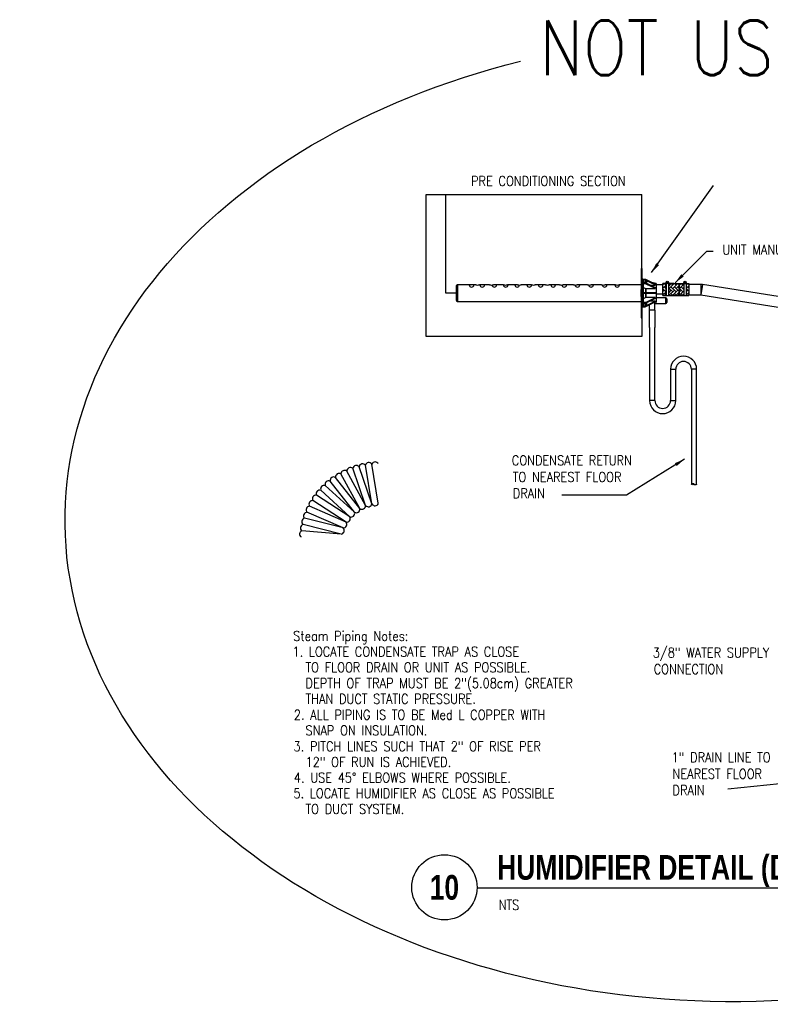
# Model space of a CAD drawing. Header units: inches. Extents: x -3.9 to 9.8, y 0.9 to 20.9.
# Tile 2 of 3: x -3.9 to 3.3, y 11.5 to 20.9. Entities that reach past the tile are written whole.
import ezdxf
from ezdxf.enums import TextEntityAlignment as Align

# ---------------------------------------------------------------- set-up
doc = ezdxf.new("R2010")
doc.units = ezdxf.units.IN
doc.header["$MEASUREMENT"] = 0
for name, color, linetype in [('DEFAULT', 7, 'Continuous'), ('M-DETL-HEVY', 5, 'Continuous'), ('M-DETL-M', 1, 'Continuous'), ('M-DETL-MEDM', 4, 'Continuous'), ('M-DETL-TEXT', 2, 'Continuous')]:
    doc.layers.add(name, color=color, linetype=linetype)
doc.styles.add('BOLD', font='bold.shx', dxfattribs={"width": 0.9})
doc.styles.add('Romans', font='romans.shx')
doc.dimstyles.get("Standard").update_dxf_attribs({"dimtxt": 0.18, "dimasz": 0.18, "dimexe": 0.18, "dimexo": 0.0625, "dimgap": 0.09, "dimtad": 0, "dimtih": 1, "dimtoh": 1, "dimdec": 5, "dimzin": 0, "dimdsep": 46, "dimlunit": 4, "dimtxsty": 'Romans', "dimcen": 0.09, "dimadec": 0, "dimazin": 0, "dimtfac": 1, "dimtdec": 5, "dimtofl": 0, "dimtmove": 2, "dimatfit": 3, "dimfxl": 1, "dimtolj": 1, "dimtzin": 3, "dimarcsym": 0})
pattern_1 = [(225, (8.336905, 24.071455), (-0.032266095, -8e-18), [0.06844672, -0.02281557]), (135, (8.320772, 24.055322), (-0.032266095, -8e-18), [0.06844672, -0.02281557])]

msp = doc.modelspace()

# ---------------------------------------------------------------- hatches: boundary and pattern name
at = {"layer": 'M-DETL-M', "linetype": 'Continuous'}
h = msp.add_hatch(dxfattribs=at)
h.set_pattern_fill('AR-HBONE', color=256, scale=0.005704, angle=270, style=0)
h.set_pattern_definition(pattern_1)
h.paths.add_polyline_path([(2.2886, 18.3923), (2.258, 18.3923), (2.258, 18.2782), (2.2886, 18.2782)])
h = msp.add_hatch(dxfattribs=at)
h.set_pattern_fill('AR-HBONE', color=256, scale=0.005704, angle=270, style=0)
h.set_pattern_definition(pattern_1)
h.paths.add_polyline_path([(2.3641, 18.3923), (2.311, 18.3923), (2.311, 18.2782), (2.4586, 18.2782), (2.4586, 18.3923)])
h = msp.add_hatch(dxfattribs=at)
h.set_pattern_fill('AR-HBONE', color=256, scale=0.005704, angle=270, style=0)
h.set_pattern_definition(pattern_1)
h.paths.add_polyline_path([(2.481, 18.2782), (2.481, 18.3923), (2.5066, 18.3923), (2.5066, 18.2782)])

# ---------------------------------------------------------------- linework, layer by layer
at = {"layer": 'DEFAULT', "color": 7, "linetype": 'Continuous'}
msp.add_line((2.0562, 18.5375), (2.0487, 18.5375), dxfattribs=at)
at = {"layer": 'M-DETL-HEVY', "linetype": 'Continuous'}
for p, q in [((-0.0106, 17.8844), (-0.0106, 19.2442)), ((-0.0106, 19.2442), (2.0562, 19.2442)), ((2.0562, 18.5375), (2.0562, 19.2442)), ((2.0562, 18.0642), (2.0562, 17.8844)), ((2.0562, 17.8844), (-0.0106, 17.8844))]:
    msp.add_line(p, q, dxfattribs=at)
at = {"layer": 'M-DETL-M', "linetype": 'Continuous'}
for p, q in [((0.1785, 18.3008), (0.1785, 19.2442)), ((2.0487, 18.5375), (2.0487, 18.3347)), ((2.0562, 18.5375), (2.0562, 18.3347)), ((2.0656, 18.4328), (2.0562, 18.4328)), ((2.0656, 18.427), (2.0562, 18.427)), ((2.0562, 18.4023), (2.0656, 18.4023)), ((2.0656, 18.427), (2.0656, 18.4328)), ((2.0656, 18.4023), (2.0656, 18.427)), ((2.0656, 18.3746), (2.0656, 18.4023)), ((2.0883, 18.4311), (2.0675, 18.4311)), ((2.0675, 18.4311), (2.0675, 18.4307)), ((2.0675, 18.4307), (2.0675, 18.3975)), ((2.0863, 18.4307), (2.0675, 18.4307)), ((2.0863, 18.3975), (2.0675, 18.3975)), ((2.0675, 18.3975), (2.0675, 18.397)), ((2.0675, 18.397), (2.0675, 18.3915)), ((2.0863, 18.397), (2.0675, 18.397)), ((2.0675, 18.3915), (2.0675, 18.3754)), ((2.0933, 18.3908), (2.0675, 18.3908)), ((2.0863, 18.4307), (2.0863, 18.3975)), ((2.0933, 18.423), (2.0863, 18.423)), ((2.0863, 18.4124), (2.0878, 18.414)), ((2.0863, 18.3975), (2.0863, 18.397)), ((2.0878, 18.414), (2.0996, 18.414)), ((2.1841, 18.3856), (2.0933, 18.4297)), ((2.1841, 18.3788), (2.0933, 18.423)), ((2.0933, 18.3975), (2.1841, 18.3534)), ((2.0933, 18.3908), (2.1841, 18.3466)), ((2.1011, 18.4124), (2.0996, 18.414)), ((2.1011, 18.4124), (2.1011, 18.4074)), ((2.1011, 18.4074), (2.1011, 18.3938)), ((2.1051, 18.399), (2.1011, 18.399)), ((2.1051, 18.3918), (2.1051, 18.399)), ((2.1902, 18.393), (2.1519, 18.4013)), ((2.1684, 18.3932), (2.1902, 18.393)), ((2.1936, 18.3931), (2.1898, 18.3931)), ((2.1936, 18.3931), (2.1936, 18.211)), ((2.3641, 18.3923), (2.258, 18.3923)), ((2.258, 18.2782), (2.258, 18.3923)), ((2.2886, 18.3923), (2.2886, 18.2782)), ((2.3078, 18.4118), (2.2916, 18.3956)), ((2.311, 18.3923), (2.311, 18.2782)), ((2.3641, 18.3923), (2.5066, 18.3923)), ((2.413, 18.3923), (2.413, 18.2782)), ((2.4586, 18.3923), (2.4586, 18.2782)), ((2.4778, 18.4118), (2.4616, 18.3956)), ((2.481, 18.3923), (2.481, 18.2782)), ((2.5066, 18.3923), (2.5066, 18.2782)), ((0.2787, 18.3008), (0.1785, 18.3008)), ((0.2787, 18.229), (0.2787, 18.3727)), ((0.29, 18.3803), (0.2861, 18.3802)), ((0.2861, 18.3802), (0.2861, 18.2215)), ((0.29, 18.3803), (0.29, 18.2214)), ((0.4636, 18.3802), (0.29, 18.3802)), ((0.5975, 18.3802), (0.4992, 18.3802)), ((0.7313, 18.3802), (0.6331, 18.3802)), ((0.8652, 18.3802), (0.767, 18.3802)), ((0.9991, 18.3802), (0.9008, 18.3802)), ((1.133, 18.3802), (1.0347, 18.3802)), ((1.2668, 18.3802), (1.1686, 18.3802)), ((1.4007, 18.3802), (1.3025, 18.3802)), ((1.5346, 18.3802), (1.4363, 18.3802)), ((1.6685, 18.3802), (1.5702, 18.3802)), ((1.8023, 18.3802), (1.7041, 18.3802)), ((2.0487, 18.3802), (1.838, 18.3802)), ((2.0487, 18.3347), (2.0562, 18.3347)), ((2.0487, 18.267), (2.0487, 18.3347)), ((2.0656, 18.3746), (2.0562, 18.3746)), ((2.0562, 18.345), (2.0656, 18.345)), ((2.0656, 18.3364), (2.0562, 18.3364)), ((2.0562, 18.3347), (2.0562, 18.267)), ((2.0656, 18.345), (2.0656, 18.3746)), ((2.0656, 18.3364), (2.0656, 18.345)), ((2.0656, 18.2675), (2.0656, 18.3364)), ((2.0675, 18.3754), (2.0675, 18.3458)), ((2.0675, 18.3458), (2.0675, 18.3358)), ((2.0675, 18.3358), (2.0675, 18.3047)), ((2.1902, 18.3047), (2.0675, 18.3047)), ((2.1902, 18.297), (2.0675, 18.297)), ((2.0675, 18.297), (2.0675, 18.2681)), ((2.0684, 18.3549), (2.0684, 18.3047)), ((2.0684, 18.3549), (2.0929, 18.3444)), ((2.0684, 18.297), (2.0684, 18.2468)), ((2.0929, 18.3047), (2.0929, 18.3444)), ((2.0929, 18.2573), (2.0929, 18.297)), ((2.0938, 18.3443), (2.0938, 18.3047)), ((2.0938, 18.3443), (2.1841, 18.3437)), ((2.0938, 18.297), (2.0938, 18.2574)), ((2.1337, 18.3779), (2.1841, 18.3776)), ((2.1841, 18.3788), (2.1841, 18.3856)), ((2.1841, 18.3788), (2.1841, 18.3776)), ((2.1841, 18.3534), (2.1841, 18.3466)), ((2.1841, 18.3466), (2.1841, 18.3437)), ((2.258, 18.3784), (2.1936, 18.379)), ((2.2886, 18.2888), (2.2886, 18.3844)), ((2.6213, 18.3844), (2.5066, 18.3844)), ((2.6213, 18.3844), (2.6213, 18.2844)), ((2.6369, 18.3832), (2.6213, 18.2844)), ((4.5736, 18.0765), (2.6369, 18.3832)), ((0.2861, 18.2215), (0.29, 18.2214)), ((0.29, 18.2215), (2.0487, 18.2215)), ((2.0562, 18.267), (2.0487, 18.267)), ((2.0487, 18.267), (2.0487, 18.0642)), ((2.0562, 18.2675), (2.0656, 18.2675)), ((2.0562, 18.267), (2.0562, 18.0642)), ((2.0656, 18.2544), (2.0562, 18.2544)), ((2.0562, 18.2271), (2.0656, 18.2271)), ((2.0656, 18.2544), (2.0656, 18.2675)), ((2.0656, 18.2271), (2.0656, 18.2544)), ((2.0656, 18.1994), (2.0656, 18.2271)), ((2.0675, 18.2681), (2.0675, 18.2536)), ((2.0675, 18.2536), (2.0675, 18.2263)), ((2.0675, 18.2263), (2.0675, 18.2102)), ((2.0933, 18.2109), (2.0675, 18.2109)), ((2.0675, 18.2102), (2.0675, 18.2047)), ((2.0675, 18.2047), (2.0863, 18.2047)), ((2.0675, 18.2047), (2.0675, 18.2042)), ((2.0675, 18.2042), (2.0675, 18.171)), ((2.0863, 18.2042), (2.0675, 18.2042)), ((2.0929, 18.2573), (2.0684, 18.2468)), ((2.0863, 18.2047), (2.0863, 18.2042)), ((2.0863, 18.2042), (2.0863, 18.171)), ((2.0863, 18.2027), (2.0883, 18.2027)), ((2.0878, 18.2027), (2.0878, 18.193)), ((2.1841, 18.255), (2.0933, 18.2109)), ((2.1841, 18.2483), (2.0933, 18.2041)), ((2.0933, 18.1787), (2.1841, 18.2229)), ((2.0933, 18.172), (2.1841, 18.2161)), ((2.1841, 18.258), (2.0938, 18.2574)), ((2.0996, 18.193), (2.0996, 18.2072)), ((2.1011, 18.2079), (2.1011, 18.1943)), ((2.1051, 18.2027), (2.1011, 18.2027)), ((2.1051, 18.2027), (2.1051, 18.2099)), ((2.1841, 18.2241), (2.1337, 18.2238)), ((2.1806, 18.2086), (2.1846, 18.2086)), ((2.1806, 18.2066), (2.1806, 18.2086)), ((2.1846, 18.2075), (2.1806, 18.2066)), ((2.181, 18.1367), (2.181, 18.2067)), ((2.1841, 18.258), (2.1841, 18.255)), ((2.1841, 18.2483), (2.1841, 18.255)), ((2.1841, 18.2241), (2.1841, 18.2229)), ((2.1841, 18.2229), (2.1841, 18.2161)), ((2.1846, 18.2109), (2.1846, 18.2012)), ((2.1936, 18.2943), (2.258, 18.2948)), ((2.2856, 18.255), (2.1936, 18.255)), ((2.258, 18.2782), (2.5066, 18.2782)), ((2.2856, 18.2012), (2.2856, 18.255)), ((2.2951, 18.2454), (2.2951, 18.2107)), ((2.5066, 18.2844), (2.6213, 18.2844)), ((2.6213, 18.2844), (4.5579, 17.9777)), ((2.0656, 18.1994), (2.0562, 18.1994)), ((2.0562, 18.1747), (2.0656, 18.1747)), ((2.0562, 18.1689), (2.0656, 18.1689)), ((2.0656, 18.1747), (2.0656, 18.1994)), ((2.0656, 18.1689), (2.0656, 18.1747)), ((2.0675, 18.171), (2.0675, 18.1706)), ((2.0863, 18.171), (2.0675, 18.171)), ((2.0675, 18.1706), (2.0883, 18.1706)), ((2.0878, 18.193), (2.0863, 18.1943)), ((2.0878, 18.1877), (2.0863, 18.1893)), ((2.0933, 18.1787), (2.0863, 18.1787)), ((2.0878, 18.193), (2.0878, 18.1877)), ((2.0878, 18.193), (2.0996, 18.193)), ((2.0878, 18.1877), (2.0996, 18.1877)), ((2.1011, 18.1943), (2.0996, 18.193)), ((2.0996, 18.1877), (2.0996, 18.193)), ((2.0996, 18.1877), (2.1011, 18.1893)), ((2.1011, 18.1943), (2.1011, 18.1893)), ((2.131, 17.9711), (2.131, 18.1903)), ((2.1422, 18.1367), (2.131, 18.1367)), ((2.181, 18.1367), (2.1422, 18.1367)), ((2.181, 18.1367), (2.181, 17.9711)), ((2.1846, 18.2012), (2.2856, 18.2012)), ((2.0487, 18.0642), (2.0562, 18.0642)), ((2.131, 17.9711), (2.131, 17.2711)), ((2.181, 17.2711), (2.181, 17.9711)), ((2.331, 17.5711), (2.331, 17.2711)), ((2.331, 17.5711), (2.381, 17.5711)), ((2.381, 17.2711), (2.381, 17.5711)), ((2.531, 17.5711), (2.531, 16.4711)), ((2.581, 17.5711), (2.531, 17.5711)), ((2.581, 16.4711), (2.581, 17.5711)), ((2.181, 17.2711), (2.131, 17.2711)), ((2.331, 17.2711), (2.381, 17.2711))]:
    msp.add_line(p, q, dxfattribs=at)
at = {"layer": 'M-DETL-M', "linetype": 'Continuous', "extrusion": (0, 1, 0)}
msp.add_line((2.413, 18.3352), (2.413, 18.3851), dxfattribs=at)
at = {"layer": 'M-DETL-M', "linetype": 'Continuous'}
for centre in [(2.2997, 18.4037), (2.4697, 18.4037)]:
    msp.add_circle(centre, 0.0114, dxfattribs=at)
for centre, radius, start, end in [((2.0656, 18.431), 0.00188, 0, 90), ((0.2863, 18.3727), 0.00753, 91, 180), ((0.4239, 18.3802), 0.0222, 180, 0), ((0.4813, 18.4576), 0.0794, 256.9555, 283.0445), ((0.5261, 18.3802), 0.0222, 180, 0), ((0.6152, 18.4576), 0.0794, 256.9555, 283.0445), ((0.6424, 18.3802), 0.0222, 180, 0), ((0.7517, 18.3802), 0.0222, 180, 0), ((0.749, 18.4576), 0.0794, 256.9555, 283.0445), ((0.8609, 18.3802), 0.0222, 180, 0), ((0.8829, 18.4576), 0.0794, 256.9555, 283.0445), ((0.9772, 18.3802), 0.0222, 180, 0), ((1.0168, 18.4576), 0.0794, 256.9555, 283.0445), ((1.0865, 18.3802), 0.0222, 180, 0), ((1.1507, 18.4576), 0.0794, 256.9555, 283.0445), ((1.2063, 18.3802), 0.0222, 180, 0), ((1.2845, 18.4576), 0.0794, 256.9555, 283.0445), ((1.3121, 18.3802), 0.0222, 180, 0), ((1.4184, 18.4576), 0.0794, 256.9555, 283.0445), ((1.4389, 18.3802), 0.0222, 180, 0), ((1.5523, 18.4576), 0.0794, 256.9555, 283.0445), ((1.5693, 18.3802), 0.0222, 180, 0), ((1.6862, 18.4576), 0.0794, 256.9555, 283.0445), ((1.6997, 18.3802), 0.0222, 180, 0), ((1.8196, 18.3802), 0.0222, 180, 0), ((1.82, 18.4576), 0.0794, 256.9555, 283.0445), ((-5.1191, 18.3008), 7.1865, 359.9695, 0.0305), ((2.0939, 18.3467), 0.00241, 247.28434, 269.89914), ((2.6213, 18.2844), 0.1, 81, 90), ((0.2863, 18.229), 0.00753, 180, 269), ((2.0939, 18.255), 0.00241, 90.09932, 112.7172), ((2.1624, 18.1178), 0.0926, 78.67412, 84.34251), ((2.2856, 18.2454), 0.00956, 0, 90), ((2.2856, 18.2107), 0.00956, 270, 0), ((2.0656, 18.1707), 0.00188, 270, 0), ((2.456, 17.5711), 0.125, 0, 180), ((2.456, 17.5711), 0.075, 90, 180), ((2.456, 17.5711), 0.075, 0, 90), ((2.256, 17.2711), 0.125, 180, 270), ((2.256, 17.2711), 0.075, 180, 0), ((2.256, 17.2711), 0.125, 270, 0)]:
    msp.add_arc(centre, radius, start, end, dxfattribs=at)
for centre, major_axis, ratio, start_param, end_param in [((2.0656, 18.4256), (-0.00188, 0), 0.779466, 3.141593, 4.712389), ((2.0656, 18.4011), (-0.00188, 0), 0.626444, 3.141593, 4.712389), ((2.0933, 18.4264), (0.00679, -0.00404), 0.376871, 1.791212, 3.362008), ((2.0933, 18.4264), (0.00679, -0.00404), 0.376871, 3.362008, 4.932804), ((2.0933, 18.3942), (0.00679, -0.00404), 0.376871, 1.791212, 3.362008), ((2.0933, 18.3942), (0.00679, -0.00404), 0.376871, 3.362008, 4.932804), ((2.0656, 18.3754), (-0.00188, 0), 0.422618, 1.570796, 3.141593), ((2.0656, 18.3458), (0.00188, 0), 0.422618, 4.712389, 6.283185), ((2.0656, 18.3358), (0.00188, 0), 0.294979, 0, 1.570796), ((2.6016, 18.3008), (0.4118, 0), 0.215114, 3.098405, 3.18478), ((2.0656, 18.2681), (0.00188, 0), 0.276564, 4.712389, 6.283185), ((2.0656, 18.2536), (0.00188, 0), 0.422618, 0, 1.570796), ((2.0656, 18.2263), (0.00188, 0), 0.422618, 0, 1.570796), ((2.0933, 18.2075), (-0.00679, -0.00404), 0.376871, 4.491974, 6.06277), ((2.0933, 18.2075), (0.00679, 0.00404), 0.376871, 2.921177, 4.491974), ((2.0656, 18.2006), (0.00188, 0), 0.626444, 4.712389, 6.283185), ((2.0656, 18.1761), (0.00188, 0), 0.779466, 4.712389, 6.283185), ((2.0933, 18.1753), (-0.00679, -0.00404), 0.376871, 4.491974, 6.06277), ((2.0933, 18.1753), (0.00679, 0.00404), 0.376871, 2.921177, 4.491974)]:
    msp.add_ellipse(centre, major_axis=major_axis, ratio=ratio, start_param=start_param, end_param=end_param, dxfattribs=at)
msp.add_ellipse((2.5435, 16.4711), major_axis=(-0.0125, 0), ratio=0.497859, dxfattribs=at)
at = {"layer": 'M-DETL-M', "linetype": 'Continuous', "extrusion": (0, 0, -1)}
msp.add_ellipse((2.5685, 16.4711), major_axis=(0.0125, 0), ratio=0.497859, start_param=0, end_param=3.141593, dxfattribs=at)
at = {"layer": 'M-DETL-M', "linetype": 'Continuous'}
for points in [[(2.0675, 18.356), (2.0675, 18.3558), (2.0676, 18.3556), (2.0677, 18.3554), (2.0679, 18.3552), (2.0681, 18.355), (2.0684, 18.3549)], [(2.0684, 18.2468), (2.0681, 18.2467), (2.0679, 18.2465), (2.0677, 18.2463), (2.0676, 18.2461), (2.0675, 18.2459), (2.0675, 18.2457)]]:
    msp.add_open_spline(points, degree=3, knots=[0, 0, 0, 0, 0.5, 0.5, 0.5, 1, 1, 1, 1], dxfattribs=at)
at = {"layer": 'M-DETL-MEDM'}
for p, q in [((-0.591, 16.2654), (-0.7151, 16.6228)), ((-0.5307, 16.2818), (-0.6544, 16.6378)), ((-0.5307, 16.2818), (-0.5937, 16.6528)), ((-0.4696, 16.2894), (-0.532, 16.663)), ((-0.6469, 16.2374), (-0.8801, 16.5347)), ((-0.6469, 16.2374), (-0.8279, 16.5691)), ((-0.591, 16.2654), (-0.7715, 16.5959)), ((-0.7422, 16.1573), (-1.0206, 16.412)), ((-0.6981, 16.2015), (-0.9781, 16.4578)), ((-0.6981, 16.2015), (-0.9323, 16.5003)), ((-0.7422, 16.1573), (-1.0632, 16.3662)), ((-0.779, 16.1068), (-1.1292, 16.2601)), ((-0.779, 16.1068), (-1.0962, 16.3131)), ((-0.8072, 16.051), (-1.1773, 16.1447)), ((-0.8072, 16.051), (-1.1533, 16.2024)), ((-0.8259, 15.9913), (-1.1907, 16.0836)), ((-0.8259, 15.9913), (-1.204, 16.0226))]:
    msp.add_line(p, q, dxfattribs=at)
for centre, radius, start, end in [((-0.793, 16.5684), 0.0349, 51.99751, 178.86741), ((-0.7366, 16.5952), 0.0349, 51.99751, 178.86741), ((-0.681, 16.6151), 0.0349, 40.45796, 167.32786), ((-0.6203, 16.6301), 0.0349, 40.45796, 167.32786), ((-0.5603, 16.6425), 0.0349, 35.95889, 162.82879), ((-0.5005, 16.6481), 0.0349, 27.85906, 154.72896), ((-0.8976, 16.5045), 0.0349, 59.92776, 186.79765), ((-0.8454, 16.5389), 0.0349, 59.92776, 186.79765), ((-1.0305, 16.3785), 0.0349, 73.70191, 200.5718), ((-0.9879, 16.4243), 0.0349, 73.70191, 200.5718), ((-0.9446, 16.4676), 0.0349, 69.44868, 196.31858), ((-1.0664, 16.3314), 0.0349, 84.66221, 211.53211), ((-1.1268, 16.2252), 0.0349, 93.92408, 220.79398), ((-1.0994, 16.2783), 0.0349, 84.66221, 211.53211), ((-0.6815, 16.2323), 0.0349, 241.6435, 8.51339), ((-0.626, 16.2654), 0.0349, 233.17364, 0.04354), ((-0.565, 16.2887), 0.0349, 221.72828, 348.59818), ((-0.5001, 16.2986), 0.0349, 208.79802, 335.66792), ((-1.1687, 16.1108), 0.0349, 104.25805, 231.12795), ((-1.1509, 16.1675), 0.0349, 93.92408, 220.79398), ((-0.7732, 16.1412), 0.0349, 260.49561, 27.36551), ((-0.7312, 16.1904), 0.0349, 251.62021, 18.49011), ((-1.1821, 16.0498), 0.0349, 104.25805, 231.12795), ((-0.8314, 16.0258), 0.0349, 279.16467, 46.03457), ((-0.807, 16.0859), 0.0349, 269.7803, 36.6502), ((-1.1947, 15.9931), 0.0309, 107.57075, 243.49825)]:
    msp.add_arc(centre, radius, start, end, dxfattribs=at)
at = {"layer": 'M-DETL-TEXT', "linetype": 'Continuous'}
msp.add_line((1.9087, 16.3653), (1.2888, 16.3653), dxfattribs=at)
at = {"layer": 'M-DETL-TEXT'}
msp.add_line((0.4763, 12.6041), (6.6932, 12.6041), dxfattribs=at)
msp.add_circle((0.1638, 12.609), 0.3125, dxfattribs=at)
at = {"layer": 'M-DETL-TEXT', "color": 1, "linetype": 'Continuous', "extrusion": (0, 0, -1)}
msp.add_ellipse((2.9647, 16.144), major_axis=(6.4364, 0.0446), ratio=0.719415, start_param=5.032205, end_param=10.672983, dxfattribs=at)

# ---------------------------------------------------------------- texts
at = {"layer": 'M-DETL-TEXT', "color": 1, "linetype": 'Continuous', "style": 'Romans', "width": 0.85}
msp.add_text('NOT USED', height=0.52196, dxfattribs=at).set_placement((1.0746, 20.3883))
at = {"layer": 'M-DETL-TEXT', "linetype": 'Continuous', "style": 'Romans', "width": 0.85}
for s, p in [('PRE CONDITIONING SECTION', (0.4191, 19.3276)), ('UNIT MANUF. STEAM HOSE', (2.8279, 18.6697)), ('CONDENSATE RETURN', (0.8099, 16.6511)), ('TO NEAREST FLOOR', (0.8192, 16.4925)), ('DRAIN', (0.8192, 16.3363)), ('Steam Piping Notes:', (-1.2851, 14.9695)), ('1. LOCATE CONDENSATE TRAP AS CLOSE', (-1.2924, 14.8195)), ('3/8" WATER SUPPLY', (2.1605, 14.8106)), ('  TO FLOOR DRAIN OR UNIT AS POSSIBLE.', (-1.2768, 14.6695)), ('CONNECTION', (2.1698, 14.652)), ('  DEPTH OF TRAP MUST BE 2"(5.08cm) GREATER ', (-1.2768, 14.5172)), ('  THAN DUCT STATIC PRESSURE.', (-1.2768, 14.3672)), ('2. ALL PIPING IS TO BE Med L COPPER WITH ', (-1.2797, 14.215)), ('  SNAP ON INSULATION.', (-1.2768, 14.065)), ('3. PITCH LINES SUCH THAT 2" OF RISE PER', (-1.2822, 13.9127)), ('1" DRAIN LINE TO', (2.3412, 13.8074)), ('  12" OF RUN IS ACHIEVED.', (-1.2768, 13.7627)), ('4. USE 45° ELBOWS WHERE POSSIBLE.', (-1.2789, 13.6127)), ('NEAREST FLOOR', (2.3505, 13.6488)), ('DRAIN', (2.3505, 13.4925)), ('5. LOCATE HUMIDIFIER AS CLOSE AS POSSIBLE', (-1.2832, 13.4627)), ('  TO DUCT SYSTEM.', (-1.2768, 13.3127))]:
    msp.add_text(s, height=0.09375, dxfattribs=at).set_placement(p)
at = {"layer": 'M-DETL-TEXT', "width": 0.8}
for s, height, style, p in [('HUMIDIFIER DETAIL (DBA GROUP B)', 0.23622, 'BOLD', (0.67, 12.6821)), ('NTS', 0.09843, 'Romans', (0.6839, 12.3923))]:
    msp.add_text(s, height=height, dxfattribs=dict(at, style=style)).set_placement(p)
at = {"layer": 'M-DETL-TEXT', "style": 'BOLD', "width": 0.8}
msp.add_text('10', height=0.23622, dxfattribs=at).set_placement((0.1638, 12.609), align=Align.MIDDLE)

# ---------------------------------------------------------------- leaders
at = {"layer": 'M-DETL-TEXT', "linetype": 'Continuous'}
for points in [[(2.1494, 18.4965), (2.7432, 19.3315)], [(2.3748, 18.3999), (2.6796, 18.7013), (2.7393, 18.7013)], [(2.4661, 16.7105), (1.9087, 16.3653)], [(4.6935, 13.7293), (2.8818, 13.5505)]]:
    msp.add_leader(points, dimstyle='Standard', override={"dimasz": 0.1, "dimgap": 0.09, "dimtad": 0, "dimatfit": 3}, dxfattribs=at)

doc.saveas('drawing.dxf')
